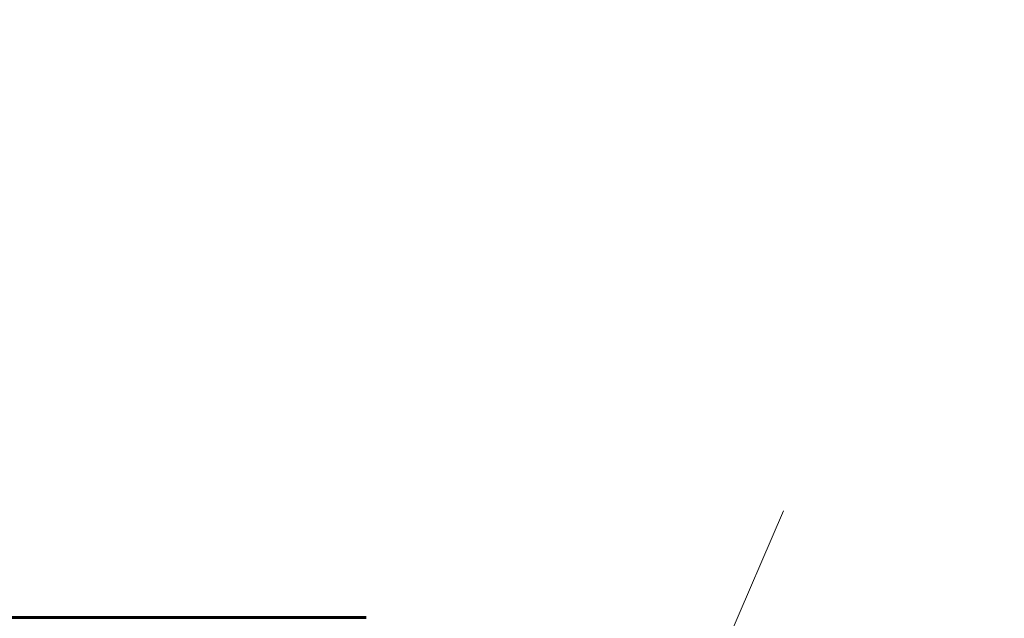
# Model space of a CAD drawing. Header units: millimetres. Extents: x 0 to 420, y 0 to 297.
# Tile 22 of 66: x 105 to 130, y 156 to 171. Entities that reach past the tile are written whole.
import ezdxf

# ---------------------------------------------------------------- set-up
doc = ezdxf.new("R2010")
doc.units = ezdxf.units.MM
doc.linetypes.add('K5LT_BASIC', pattern=[0])
doc.linetypes.add('K5LT_THIN', pattern=[0])
doc.layers.add('Системный слой', color=7, linetype='Continuous')

msp = doc.modelspace()

# ---------------------------------------------------------------- linework, layer by layer
at = {"layer": 'Системный слой', "linetype": 'K5LT_THIN', "lineweight": 18}
msp.add_line((124.72, 158.864), (118.035, 143.369), dxfattribs=at)
at = {"layer": 'Системный слой', "linetype": 'K5LT_BASIC', "lineweight": 60}
msp.add_line((46.253, 156.137), (114.053, 156.137), dxfattribs=at)

doc.saveas('drawing.dxf')
